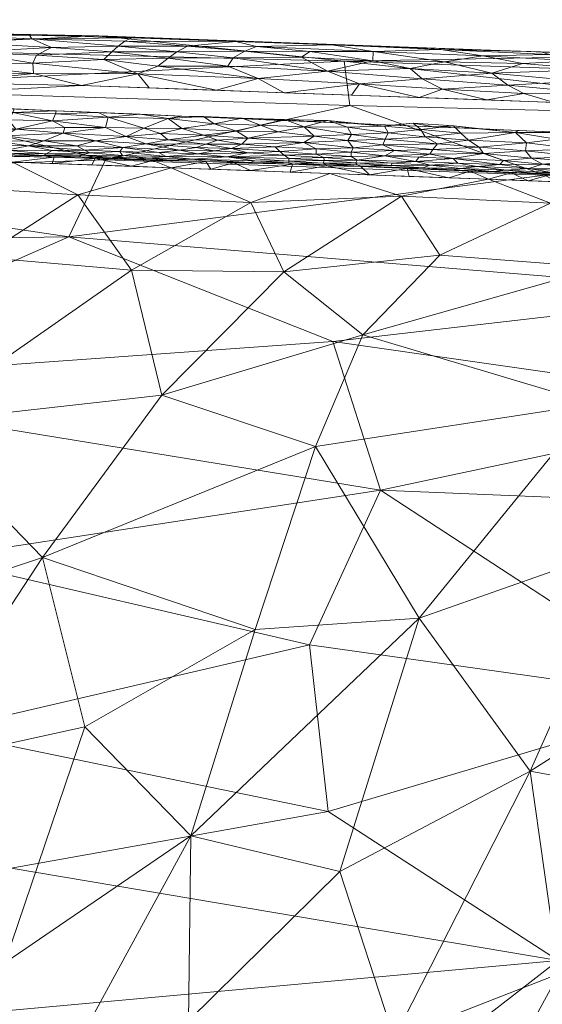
# Model space of a CAD drawing. Header units: millimetres. Extents: x -275 to 275, y 0 to 461.
# Tile 64 of 85: x 78 to 104, y 412 to 461. Entities that reach past the tile are written whole.
import ezdxf

# ---------------------------------------------------------------- set-up
doc = ezdxf.new("R2010")
doc.units = ezdxf.units.MM
doc.layers.add('A-GENM', color=13, linetype='Continuous')

# ---------------------------------------------------------------- blocks, each defined once
blk = doc.blocks.new('MODEL_CCAS1511-1000410R0 - MODEL_CCAS1511-1000410R0-465174-Preview')
at = {"layer": 'A-GENM', "lineweight": 9}
mesh = blk.add_polyface(dxfattribs=at)
corners = [(-272.167, 0), (-272.319, -150.975), (-272.479, -301.95), (-272.223, -329.002), (-270.726, -356.013), (-266.536, -382.739), (-256.83, -407.989), (-238.784, -428.131), (-214.858, -440.747), (-188.814, -448.06), (-162.114, -452.412), (-135.192, -455.069), (-108.188, -456.694), (-81.152, -457.659), (-54.105, -458.187), (-27.053, -458.42), (0, -458.452), (27.053, -458.42), (54.105, -458.187), (81.152, -457.659), (108.188, -456.694), (135.192, -455.069), (162.114, -452.412), (188.814, -448.059), (214.858, -440.746), (238.784, -428.131), (256.83, -407.989), (266.536, -382.739), (270.726, -356.013), (272.223, -329.002), (272.479, -301.95), (272.319, -150.975), (272.167, 0), (-271.479, -141.65), (-253.734, -118.36), (-222.049, -117.596), (-190.328, -117.596), (-158.607, -117.596), (-126.885, -117.596), (-95.164, -117.596), (-63.443, -117.596), (-31.721, -117.596), (0, -117.596), (15.006, -117.596), (30.013, -117.596), (45.019, -117.596), (60.026, -117.596), (75.032, -117.596), (90.039, -117.596), (105.045, -117.596), (120.051, -117.596), (135.058, -117.596), (150.064, -117.596), (165.071, -117.596), (180.077, -117.596), (195.083, -117.596), (210.09, -117.596), (225.096, -117.596), (240.103, -117.596), (255.062, -118.77), (267.363, -127.255), (271.479, -141.65), (271.5, -276.207), (270.746, -343.476), (267.133, -376.894), (262.881, -393.154), (255.834, -408.391), (245.398, -421.522), (232.048, -431.692), (216.932, -439.027), (200.945, -444.221), (167.942, -450.629), (134.487, -454.07), (67.276, -456.933), (0, -457.5), (-67.276, -456.933), (-134.485, -454.07), (-167.944, -450.629), (-200.946, -444.221), (-216.933, -439.027), (-232.048, -431.692), (-245.398, -421.522), (-255.835, -408.389), (-262.881, -393.152), (-267.133, -376.893), (-270.746, -343.476), (-271.5, -276.208), (0, -47.739), (12.205, -52.795), (17.261, -65), (12.205, -77.205), (0, -82.261), (-12.205, -77.205), (-17.261, -65), (-12.205, -52.795), (263.622, -390.318), (260.818, -397.614), (250.836, -414.68), (243.217, -423.183), (232.089, -431.661), (231.82, -431.802), (-231.823, -431.801), (-232.088, -431.662), (-243.217, -423.183), (-250.833, -414.683), (-260.819, -397.613), (-263.623, -390.318)]
mesh.append_faces([[corners[k] for k in face] for face in [(83, 105, 106), (98, 99, 25), (67, 97, 98), (80, 101, 102), (102, 103, 7), (68, 99, 100), (81, 103, 104), (65, 95, 96)]])
mesh.append_faces([[corners[k] for k in face] for face in [(8, 79, 101), (66, 26, 96), (69, 24, 100)]], dxfattribs={"vtx0": -1})
mesh.append_faces([[corners[k] for k in face] for face in [(0, 87, 32), (2, 86, 1), (4, 85, 3), (9, 78, 8), (14, 75, 13), (70, 24, 69)]], dxfattribs={"vtx0": -1, "vtx1": -1})
mesh.append_faces([[corners[k] for k in face] for face in [(94, 0, 38, 39)]], dxfattribs={"vtx0": -1, "vtx1": -1, "vtx3": -1})
mesh.append_faces([[corners[k] for k in face] for face in [(0, 35, 36), (33, 0, 1, 86), (92, 41, 42), (89, 48, 49, 88), (32, 58, 59), (62, 30, 31), (30, 62, 63), (90, 44, 45), (10, 76, 77), (75, 14, 15, 74), (28, 63, 64, 27), (23, 70, 71, 22), (70, 23, 24), (72, 21, 22, 71)]], dxfattribs={"vtx0": -1, "vtx2": -1})
mesh.append_faces([[corners[k] for k in face] for face in [(0, 36, 37, 38), (32, 52, 53, 54), (89, 46, 47, 48), (76, 10, 11, 12), (74, 15, 16, 17), (63, 28, 29, 30), (73, 18, 19, 20)]], dxfattribs={"vtx0": -1, "vtx3": -1})
mesh.append_faces([[corners[k] for k in face] for face in [(97, 26, 66)]], dxfattribs={"vtx1": -1})
mesh.append_faces([[corners[k] for k in face] for face in [(94, 87, 0), (87, 88, 32), (33, 34, 0), (34, 35, 0), (50, 51, 88, 49), (57, 58, 32, 56), (55, 56, 32, 54), (60, 61, 32), (59, 60, 32), (78, 79, 8)]], dxfattribs={"vtx1": -1, "vtx2": -1})
mesh.append_faces([[corners[k] for k in face] for face in [(51, 52, 32, 88)]], dxfattribs={"vtx1": -1, "vtx2": -1, "vtx3": -1})
mesh.append_faces([[corners[k] for k in face] for face in [(93, 94, 39, 40), (92, 93, 40, 41), (91, 92, 42, 43), (90, 91, 43, 44), (85, 86, 2, 3), (45, 46, 89, 90), (31, 32, 61, 62), (84, 85, 4, 5), (77, 78, 9, 10), (75, 76, 12, 13), (73, 74, 17, 18), (72, 73, 20, 21)]], dxfattribs={"vtx1": -1, "vtx3": -1})
mesh.append_faces([[corners[k] for k in face] for face in [(64, 95, 27), (5, 106, 84), (82, 105, 6), (6, 104, 82)]], dxfattribs={"vtx2": -1})
mesh = blk.add_polyface(dxfattribs=at)
corners = [(-96.803, -410.009, -58.901), (-94.084, -418.337, -51.902), (-86.498, -410.871, -57.975), (-82.211, -399.49, -66.578), (-80.19, -382.978, -77.944), (-88.798, -396.608, -68.874), (-119.556, -426.99, -43.959), (-109.653, -422.244, -48.559), (-113.786, -418.364, -52.059), (-99.936, -391.957, -72.485), (-104.589, -403.561, -64.101), (-95.429, -395.568, -69.811), (-108.709, -392.719, -72.126), (-101.848, -374.102, -84.306), (-116.431, -388.387, -75.206), (-86.617, -420.131, -50.204), (-89.839, -430.439, -40.568), (-81.319, -425.579, -45.179), (-66.372, -429.799, -40.917), (-72.343, -423.608, -46.83), (-79.191, -434.053, -36.747), (-77.321, -413.773, -55.392), (-103.599, -423.357, -47.509), (-114.403, -430.214, -40.765), (-108.679, -434.75, -35.96), (-105.031, -413.219, -56.412), (-118.836, -376.348, -83.062), (-130.914, -396.24, -69.557), (-108.934, -373.619, -84.726), (-126.677, -405.121, -62.97), (-118.292, -409.962, -59.172), (-95.159, -379.703, -80.585), (-126.815, -424.745, -46.013), (-98.051, -431.008, -40.028), (-78.18, -404.61, -62.637), (-72.662, -389.823, -73.087), (-71.758, -376.305, -81.903), (-63.24, -380.156, -79.125), (-59.395, -394.832, -69.16), (-70.807, -400.567, -65.424), (-68.554, -410.827, -57.536), (-87.261, -383.433, -77.899), (-63.06, -416.957, -52.405), (-123.86, -434.736, -35.615)]
mesh.append_faces([[corners[k] for k in face] for face in [(0, 1, 2), (3, 4, 5), (6, 7, 8), (9, 10, 11), (12, 13, 14), (15, 16, 17), (18, 19, 20), (17, 19, 21), (15, 2, 1), (0, 22, 1), (22, 23, 24), (25, 10, 8), (14, 26, 27), (14, 28, 26), (14, 29, 12), (10, 12, 30), (31, 13, 12), (8, 10, 30), (0, 5, 11), (9, 12, 10), (12, 29, 30), (8, 30, 32), (7, 25, 8), (7, 6, 23), (15, 1, 33), (22, 0, 25), (33, 1, 22), (2, 15, 34), (3, 34, 35), (36, 35, 37), (38, 37, 39), (40, 38, 39), (5, 4, 41), (35, 4, 3), (11, 5, 41), (2, 5, 0), (9, 41, 31), (11, 10, 25), (41, 9, 11), (12, 9, 31), (19, 18, 42), (42, 40, 19), (40, 21, 19), (21, 40, 39), (34, 21, 39), (21, 15, 17), (15, 33, 16), (19, 17, 20), (8, 32, 6), (32, 43, 6), (34, 15, 21), (2, 3, 5), (35, 34, 39), (2, 34, 3), (37, 35, 39), (35, 36, 4), (11, 25, 0), (23, 22, 7), (22, 25, 7)]], dxfattribs={"vtx0": -1, "vtx1": -1, "vtx2": -1})
mesh = blk.add_polyface(dxfattribs=at)
corners = [(-128.163, -426.517, -104.996), (-128.675, -436.072, -87.888), (-140.018, -429.887, -96.716), (-109.351, -459.144, -2.49), (-121.634, -457.944, -16.193), (-94.287, -458.869, -20.869), (-94.587, -456.652, -35.836), (-119.493, -456.049, -32.087), (-104.335, -453.181, -48.948), (-82.021, -460.137, -2.486), (-136.651, -457.466, -2.515), (-68.857, -459.511, -21.069), (-77.632, -418.512, -122.712), (-73.996, -425.362, -112.59), (-93.501, -421.347, -117.524), (-80.508, -450.093, -61.958), (-114.699, -447.266, -65.358), (-147.802, -455.19, -21.41), (-112.204, -426.905, -106.911), (-92.567, -429.686, -104.41), (-96.108, -437.42, -90.131), (-132.714, -446.099, -64.29), (-116.094, -441.653, -78.715), (-98.67, -396.178, -150), (-113.472, -405.337, -137.479), (-112.707, -395.14, -150), (-94.736, -405.911, -138.623), (-84.634, -397.216, -150), (-93.722, -444.848, -74.464), (-82.359, -453.947, -49.27), (-124.04, -417.577, -119.433), (-104.999, -413.882, -127.154), (-126.148, -451.649, -49.209), (-144.549, -451.735, -41.921), (-126.406, -393.194, -150), (-136.008, -441.219, -75.363), (-63.703, -442.71, -81.213), (-143.899, -448.365, -54.096), (-140.388, -422.185, -109.298), (-139.238, -414.717, -120.593), (-133.267, -407.459, -131.667), (-66.973, -457.521, -34.97), (-73.836, -434.011, -98.069), (-74.383, -411.109, -133.121), (-140.105, -391.249, -150)]
mesh.append_faces([[corners[k] for k in face] for face in [(10, 4, 3), (23, 24, 25), (25, 24, 34)]], dxfattribs={"vtx0": -1, "vtx1": -1})
mesh.append_faces([[corners[k] for k in face] for face in [(0, 1, 2), (3, 4, 5), (6, 7, 8), (9, 5, 11), (12, 13, 14), (15, 8, 16), (17, 7, 4), (18, 19, 20), (21, 22, 16), (22, 28, 16), (23, 26, 24), (6, 8, 29), (1, 18, 20), (5, 4, 7), (30, 31, 18), (32, 7, 33), (30, 18, 0), (13, 19, 14), (22, 35, 1), (35, 22, 21), (1, 20, 22), (16, 28, 15), (22, 20, 28), (36, 28, 20), (32, 16, 8), (21, 16, 32), (21, 32, 37), (7, 32, 8), (0, 38, 30), (1, 0, 18), (39, 30, 38), (24, 30, 40), (15, 29, 8), (6, 41, 5), (41, 6, 29), (7, 6, 5), (20, 19, 42), (14, 18, 31), (18, 14, 19), (12, 31, 43), (30, 39, 40), (31, 12, 14), (31, 24, 26), (27, 43, 26), (43, 31, 26), (30, 24, 31), (24, 40, 34)]], dxfattribs={"vtx0": -1, "vtx1": -1, "vtx2": -1})
mesh.append_faces([[corners[k] for k in face] for face in [(5, 9, 3), (26, 23, 27), (40, 44, 34)]], dxfattribs={"vtx0": -1, "vtx2": -1})
mesh = blk.add_polyface(dxfattribs=at)
corners = [(0, -438.222, -89.41), (-38.429, -434.774, -97.266), (0, -429.661, -105.354), (-41.249, -459.806, -20.717), (-68.857, -459.511, -21.069), (-66.973, -457.521, -34.97), (0, -451.826, -55.906), (-33.284, -454.829, -47.428), (-40.75, -449.55, -64.58), (-54.681, -460.68, -2.499), (-27.34, -460.919, -2.526), (-28.626, -457.885, -33.61), (0, -459.599, -20.606), (0, -460.952, -2.565), (-80.508, -450.093, -61.958), (-63.703, -442.71, -81.213), (0, -445.669, -72.919), (-30.889, -442.721, -81.184), (-52.829, -428.716, -107.789), (-42.333, -415.649, -127.754), (-29.063, -425.591, -112.863), (-74.383, -411.109, -133.121), (-84.634, -397.216, -150), (-56.93, -398.255, -150), (0, -420.151, -120.75), (-44.768, -406.392, -140.173), (-29.223, -398.719, -150), (0, -398.847, -150), (0, -409.838, -135.62), (-24.382, -409.931, -135.677), (-21.703, -417.802, -124.652), (-82.021, -460.137, -2.486), (0, -456.521, -38.434), (-77.632, -418.512, -122.712), (-73.996, -425.362, -112.59), (-59.671, -453.186, -53.372), (-82.359, -453.947, -49.27), (-73.836, -434.011, -98.069), (-92.567, -429.686, -104.41), (-93.722, -444.848, -74.464), (-96.108, -437.42, -90.131), (-94.287, -458.869, -20.869)]
mesh.append_faces([[corners[k] for k in face] for face in [(10, 12, 13)]], dxfattribs={"vtx0": -1})
mesh.append_faces([[corners[k] for k in face] for face in [(0, 1, 2), (9, 3, 10), (16, 17, 0), (6, 8, 16), (2, 20, 24), (12, 11, 32)]], dxfattribs={"vtx0": -1, "vtx1": -1})
mesh.append_faces([[corners[k] for k in face] for face in [(3, 4, 5), (6, 7, 8), (3, 11, 12), (3, 12, 10), (8, 14, 15), (18, 19, 20), (2, 1, 20), (17, 1, 0), (23, 25, 21), (30, 19, 29), (5, 7, 11), (1, 17, 15), (29, 19, 25), (33, 19, 34), (18, 20, 1), (30, 20, 19), (16, 8, 17), (15, 17, 8), (11, 7, 32), (8, 35, 14), (35, 8, 7), (14, 35, 36), (18, 37, 34), (37, 38, 34), (15, 14, 39), (7, 5, 35), (35, 5, 36), (37, 1, 15), (19, 18, 34), (1, 37, 18), (15, 40, 37), (21, 25, 19), (26, 29, 25), (28, 30, 29), (20, 30, 24), (19, 33, 21), (4, 3, 9), (41, 5, 4), (5, 11, 3)]], dxfattribs={"vtx0": -1, "vtx1": -1, "vtx2": -1})
mesh.append_faces([[corners[k] for k in face] for face in [(21, 22, 23), (4, 9, 31), (7, 6, 32), (30, 28, 24)]], dxfattribs={"vtx0": -1, "vtx2": -1})
mesh.append_faces([[corners[k] for k in face] for face in [(23, 26, 25), (27, 28, 29), (26, 27, 29)]], dxfattribs={"vtx1": -1, "vtx2": -1})
mesh = blk.add_polyface(dxfattribs=at)
corners = [(-61.732, -437.675, -32.656), (-66.372, -429.799, -40.917), (-72.68, -440.764, -29.097), (-104.629, -451.766, -9.323), (-107.105, -448.552, -16.751), (-115.517, -449.56, -13.95), (-123.86, -434.736, -35.615), (-118.261, -438.062, -31.856), (-114.403, -430.214, -40.765), (-89.839, -430.439, -40.568), (-79.191, -434.053, -36.747), (-81.319, -425.579, -45.179), (-119.556, -426.99, -43.959), (-93.581, -453.256, -2.498), (-85.641, -453.544, -2.497), (-89.616, -451.808, -10.608), (-65.407, -452.891, -8.94), (-73.228, -452.676, -9.189), (-69.761, -454.12, -2.497), (-77.701, -453.832, -2.497), (-80.966, -452.193, -10.124), (-95.223, -445.179, -22.938), (-106.795, -441.732, -27.499), (-108.679, -434.75, -35.96), (-68.536, -449.688, -16.096), (-62.56, -445.176, -23.342), (-101.521, -452.967, -2.498), (-109.461, -452.679, -2.498), (-92.858, -439.593, -30.472), (-85.164, -442.168, -27.288), (-99.082, -449.173, -16.015), (-97.165, -452.123, -9.038), (-91.281, -448.339, -17.927), (-127.77, -449.592, -12.312), (-125.341, -452.103, -2.499), (-98.051, -431.008, -40.028), (-117.401, -452.391, -2.498), (-115.057, -442.957, -25.505), (-123.399, -444.046, -23.42), (-103.599, -423.357, -47.509), (-83.65, -448.415, -18.034), (-76.109, -449.067, -17.069), (-61.821, -454.408, -2.497), (-61.323, -449.844, -15.934)]
mesh.append_faces([[corners[k] for k in face] for face in [(19, 20, 14), (26, 3, 27), (27, 5, 36), (13, 31, 26)]], dxfattribs={"vtx0": -1, "vtx1": -1})
mesh.append_faces([[corners[k] for k in face] for face in [(0, 1, 2), (3, 4, 5), (6, 7, 8), (9, 10, 11), (8, 12, 6), (16, 17, 18), (14, 20, 15), (4, 21, 22), (8, 7, 23), (24, 25, 2), (28, 29, 10), (30, 31, 32), (33, 34, 5), (31, 30, 3), (28, 35, 22), (4, 3, 30), (4, 37, 5), (5, 38, 33), (38, 37, 7), (7, 37, 23), (22, 35, 23), (35, 39, 23), (5, 37, 38), (23, 37, 22), (2, 1, 10), (29, 2, 10), (2, 40, 41), (35, 28, 9), (10, 9, 28), (2, 25, 0), (24, 17, 16), (20, 41, 40), (17, 20, 19), (20, 40, 15), (32, 15, 40), (26, 31, 3), (41, 17, 24), (16, 43, 24), (17, 41, 20), (2, 41, 24), (29, 32, 40), (21, 30, 32), (29, 21, 32), (22, 21, 28), (15, 31, 13), (27, 3, 5), (21, 4, 30), (37, 4, 22), (31, 15, 32), (29, 28, 21), (2, 29, 40)]], dxfattribs={"vtx0": -1, "vtx1": -1, "vtx2": -1})
mesh.append_faces([[corners[k] for k in face] for face in [(17, 19, 18), (5, 34, 36)]], dxfattribs={"vtx0": -1, "vtx2": -1})
mesh.append_faces([[corners[k] for k in face] for face in [(13, 14, 15), (18, 42, 16)]], dxfattribs={"vtx1": -1, "vtx2": -1})
mesh = blk.add_polyface(dxfattribs=at)
corners = [(-103.53, -453.514, -1.132), (-102.413, -453.42, -1.49), (-104.671, -453.305, -1.556), (-102.088, -453.711, -0.896), (-100.945, -453.602, -1.171), (-105.807, -453.189, -1.864), (-106.716, -453.214, -1.56), (-100.52, -454.927, -0.102), (-101.059, -454.57, -0.219), (-103.414, -454.797, -0.105), (-107.114, -453.608, -0.741), (-105.846, -453.851, -0.547), (-104.224, -453.723, -0.757), (-105.784, -453.344, -1.294), (-105.888, -453.494, -0.981), (-103.76, -453.278, -1.859), (-104.632, -453.203, -2.167), (-102.645, -453.286, -2.167), (-107.574, -453.255, -1.317), (-103.662, -454.03, -0.477), (-106.212, -454.098, -0.351), (-101.72, -453.363, -1.854), (-105.923, -454.492, -0.167), (-103.37, -454.391, -0.258), (-107.341, -454.254, -0.239), (-106.991, -454.865, -0.053), (-105.555, -455.284, -0.008), (-104.908, -454.972, -0.051), (-102.867, -455.31, -0.016), (-101.26, -454.258, -0.385), (-102.267, -453.901, -0.649), (-105.081, -455.323), (-102.981, -455.412), (-107.181, -455.234), (-101.521, -452.967, -2.498), (-103.506, -452.895, -2.498), (-106.589, -453.116, -2.175), (-105.491, -452.823, -2.498), (-107.476, -452.751, -2.498), (-100.88, -455.502)]
mesh.append_faces([[corners[k] for k in face] for face in [(0, 1, 2), (3, 4, 0), (5, 6, 2), (7, 8, 9), (10, 11, 12), (0, 13, 14), (5, 15, 16), (16, 15, 17), (6, 18, 13), (19, 11, 20), (15, 21, 17), (20, 22, 23), (9, 23, 22), (20, 23, 19), (14, 13, 18), (24, 22, 20), (25, 26, 27), (27, 22, 25), (28, 7, 9), (29, 19, 23), (12, 30, 3), (8, 29, 23), (10, 12, 14), (12, 3, 0), (12, 0, 14), (1, 0, 4), (15, 5, 2), (30, 12, 19), (29, 30, 19), (9, 8, 23), (27, 28, 9), (17, 35, 16), (15, 1, 21), (16, 36, 5), (6, 13, 2), (0, 2, 13), (1, 15, 2), (37, 36, 16), (28, 27, 26), (22, 27, 9), (12, 11, 19), (31, 28, 26)]], dxfattribs={"vtx0": -1, "vtx1": -1, "vtx2": -1})
mesh.append_faces([[corners[k] for k in face] for face in [(28, 31, 32), (17, 34, 35), (16, 35, 37), (36, 37, 38)]], dxfattribs={"vtx0": -1, "vtx2": -1})
mesh.append_faces([[corners[k] for k in face] for face in [(33, 31, 26), (32, 39, 28)]], dxfattribs={"vtx1": -1, "vtx2": -1})
mesh = blk.add_polyface(dxfattribs=at)
corners = [(-99.679, -453.445, -1.849), (-98.234, -453.549, -1.622), (-97.442, -453.508, -1.999), (-101.059, -454.57, -0.219), (-98.972, -454.747, -0.181), (-98.739, -454.463, -0.321), (-101.72, -453.363, -1.854), (-100.11, -453.515, -1.484), (-99.536, -453.039, -2.498), (-97.551, -453.111, -2.498), (-100.606, -453.369, -2.162), (-98.038, -454.074, -0.645), (-97.887, -453.862, -0.92), (-99.749, -454, -0.652), (-99.771, -455.645, -0.001), (-100.88, -455.502), (-98.78, -455.591), (-98.607, -453.668, -1.229), (-96.658, -453.664, -1.431), (-102.267, -453.901, -0.649), (-101.26, -454.258, -0.385), (-102.867, -455.31, -0.016), (-100.52, -454.927, -0.102), (-98.348, -455.084, -0.084), (-96.809, -454.414, -0.398), (-98.577, -454.222, -0.49), (-100.136, -455.271, -0.035), (-102.088, -453.711, -0.896), (-99.989, -453.77, -0.935), (-100.945, -453.602, -1.171), (-102.413, -453.42, -1.49), (-96.496, -455.292, -0.055), (-98.135, -455.454, -0.021), (-96.352, -454.978, -0.135), (-96.227, -454.689, -0.252), (-97.74, -455.782, 0.001), (-96.68, -455.681), (-102.645, -453.286, -2.167), (-101.521, -452.967, -2.498), (-96.684, -453.782, -1.141), (-96.324, -454.138, -0.645)]
mesh.append_faces([[corners[k] for k in face] for face in [(8, 2, 9), (36, 35, 16)]], dxfattribs={"vtx0": -1, "vtx1": -1})
mesh.append_faces([[corners[k] for k in face] for face in [(0, 1, 2), (3, 4, 5), (0, 6, 7), (2, 10, 0), (11, 12, 13), (10, 6, 0), (1, 17, 18), (13, 19, 20), (20, 3, 5), (15, 14, 21), (4, 22, 23), (24, 25, 5), (21, 14, 26), (27, 28, 29), (20, 5, 25), (30, 29, 7), (28, 13, 12), (13, 27, 19), (3, 22, 4), (22, 26, 23), (31, 23, 32), (33, 4, 23), (4, 34, 5), (25, 11, 13), (20, 25, 13), (16, 35, 14), (26, 14, 32), (23, 26, 32), (21, 26, 22), (14, 35, 32), (13, 28, 27), (17, 28, 12), (17, 7, 29), (1, 0, 7), (28, 17, 29), (17, 1, 7), (8, 10, 2), (37, 10, 38), (10, 37, 6), (7, 6, 30), (12, 39, 17), (25, 40, 11), (12, 11, 40)]], dxfattribs={"vtx0": -1, "vtx1": -1, "vtx2": -1})
mesh.append_faces([[corners[k] for k in face] for face in [(14, 15, 16), (10, 8, 38)]], dxfattribs={"vtx0": -1, "vtx2": -1})
mesh = blk.add_polyface(dxfattribs=at)
corners = [(-94.658, -455.203, -0.089), (-94.477, -454.903, -0.186), (-96.352, -454.978, -0.135), (-94.739, -454.548, -0.36), (-92.272, -454.801, -0.267), (-96.658, -453.664, -1.431), (-94.886, -453.788, -1.273), (-94.948, -453.692, -1.544), (-98.135, -455.454, -0.021), (-97.74, -455.782, 0.001), (-96.317, -455.618, -0.012), (-96.496, -455.292, -0.055), (-97.442, -453.508, -1.999), (-95.566, -453.183, -2.498), (-97.551, -453.111, -2.498), (-93.581, -453.256, -2.498), (-93.416, -453.639, -2.125), (-91.596, -453.328, -2.498), (-98.234, -453.549, -1.622), (-95.122, -453.603, -1.929), (-96.227, -454.689, -0.252), (-96.684, -453.782, -1.141), (-94.954, -453.917, -1.006), (-97.887, -453.862, -0.92), (-96.324, -454.138, -0.645), (-93.241, -453.781, -1.449), (-93.291, -453.906, -1.137), (-94.652, -454.114, -0.741), (-92.898, -454.231, -0.678), (-93.27, -454.05, -0.891), (-96.809, -454.414, -0.398), (-98.739, -454.463, -0.321), (-94.463, -455.583, -0.022), (-93.481, -455.913, 0), (-96.68, -455.681), (-94.58, -455.77), (-94.644, -454.317, -0.534), (-98.348, -455.084, -0.084), (-98.607, -453.668, -1.229), (-98.972, -454.747, -0.181), (-92.3, -455.587, -0.032), (-92.789, -455.13, -0.128), (-98.577, -454.222, -0.49), (-92.9, -454.493, -0.442), (-93.415, -453.686, -1.794)]
mesh.append_faces([[corners[k] for k in face] for face in [(0, 1, 2), (3, 1, 4), (5, 6, 7), (8, 9, 10), (0, 2, 11), (18, 19, 12), (20, 2, 1), (5, 21, 6), (22, 23, 24), (25, 6, 26), (27, 28, 29), (30, 31, 20), (32, 11, 10), (33, 32, 10), (27, 24, 36), (37, 11, 2), (38, 21, 5), (20, 39, 2), (10, 11, 8), (32, 40, 0), (32, 0, 11), (1, 0, 41), (20, 1, 3), (30, 20, 3), (36, 30, 3), (24, 42, 30), (35, 33, 10), (10, 9, 34), (21, 23, 22), (19, 18, 5), (12, 19, 13), (6, 21, 22), (26, 6, 22), (6, 25, 7), (29, 26, 22), (27, 22, 24), (22, 27, 29), (24, 30, 36), (43, 36, 3), (28, 27, 36), (44, 7, 25), (19, 5, 7), (44, 16, 19), (7, 44, 19), (16, 13, 19)]], dxfattribs={"vtx0": -1, "vtx1": -1, "vtx2": -1})
mesh.append_faces([[corners[k] for k in face] for face in [(12, 13, 14)]], dxfattribs={"vtx0": -1, "vtx2": -1})
mesh.append_faces([[corners[k] for k in face] for face in [(15, 13, 16, 17), (34, 35, 10)]], dxfattribs={"vtx1": -1, "vtx2": -1})
mesh = blk.add_polyface(dxfattribs=at)
corners = [(-88.415, -454.094, -1.085), (-89.823, -453.889, -1.468), (-91.532, -453.88, -1.333), (-88.78, -453.788, -2.156), (-91.709, -453.718, -1.95), (-89.593, -453.807, -1.827), (-91.532, -453.789, -1.621), (-91.533, -454.013, -1.047), (-93.291, -453.906, -1.137), (-93.27, -454.05, -0.891), (-93.415, -453.686, -1.794), (-90.113, -455.668, -0.031), (-88.91, -455.376, -0.096), (-90.992, -455.34, -0.087), (-91.295, -454.174, -0.812), (-89.611, -453.4, -2.497), (-91.596, -453.328, -2.498), (-93.416, -453.639, -2.125), (-89.472, -454.298, -0.733), (-91.073, -454.365, -0.604), (-94.644, -454.317, -0.534), (-92.9, -454.493, -0.442), (-92.898, -454.231, -0.678), (-91.304, -455.953, -0.001), (-89.194, -456.021, -0.002), (-90.379, -455.949), (-94.463, -455.583, -0.022), (-93.481, -455.913, 0), (-92.3, -455.587, -0.032), (-89.18, -454.726, -0.368), (-92.272, -454.801, -0.267), (-89.479, -455.03, -0.205), (-94.477, -454.903, -0.186), (-92.789, -455.13, -0.128), (-90.848, -454.587, -0.425), (-94.58, -455.77), (-92.479, -455.86), (-94.658, -455.203, -0.089), (-94.739, -454.548, -0.36), (-88.651, -454.511, -0.542), (-93.241, -453.781, -1.449)]
mesh.append_faces([[corners[k] for k in face] for face in [(0, 1, 2), (3, 4, 5), (4, 6, 5), (7, 8, 9), (6, 4, 10), (11, 12, 13), (7, 14, 0), (17, 10, 4), (1, 6, 2), (7, 9, 14), (18, 14, 19), (20, 21, 22), (23, 24, 11), (24, 23, 25), (26, 27, 28), (29, 30, 31), (30, 32, 33), (31, 30, 33), (30, 34, 21), (28, 23, 11), (27, 23, 28), (27, 36, 23), (13, 28, 11), (37, 28, 33), (13, 31, 33), (31, 13, 12), (28, 13, 33), (8, 7, 2), (9, 22, 14), (30, 21, 38), (21, 34, 19), (29, 34, 30), (39, 18, 19), (15, 4, 3), (16, 17, 4), (6, 10, 40), (2, 6, 40), (5, 6, 1), (8, 2, 40), (0, 2, 7), (19, 14, 22), (0, 14, 18), (21, 19, 22), (39, 19, 34)]], dxfattribs={"vtx0": -1, "vtx1": -1, "vtx2": -1})
mesh.append_faces([[corners[k] for k in face] for face in [(4, 15, 16), (27, 35, 36), (23, 36, 25)]], dxfattribs={"vtx0": -1, "vtx2": -1})
mesh = blk.add_polyface(dxfattribs=at)
corners = [(-89.472, -454.298, -0.733), (-88.651, -454.511, -0.542), (-87.787, -454.386, -0.694), (-86.891, -454.558, -0.55), (-84.369, -454.736, -0.466), (-86.047, -454.429, -0.705), (-90.848, -454.587, -0.425), (-89.18, -454.726, -0.368), (-88.91, -455.376, -0.096), (-90.113, -455.668, -0.031), (-87.79, -455.735, -0.032), (-85.572, -453.92, -1.884), (-86.718, -453.968, -1.526), (-84.539, -454.032, -1.529), (-85.375, -454.116, -1.232), (-86.965, -454.244, -0.909), (-85.021, -454.313, -0.894), (-85.641, -453.544, -2.497), (-87.367, -453.863, -1.907), (-84.714, -453.909, -2.168), (-88.415, -454.094, -1.085), (-87.964, -454.931, -0.273), (-89.479, -455.03, -0.205), (-87.278, -455.181, -0.173), (-85.111, -455.253, -0.171), (-85.475, -454.943, -0.308), (-89.194, -456.021, -0.002), (-87.253, -456.115, 0), (-86.178, -456.128), (-85.491, -456.005, -0.01), (-88.78, -453.788, -2.156), (-87.626, -453.472, -2.497), (-89.611, -453.4, -2.497), (-89.593, -453.807, -1.827), (-89.823, -453.889, -1.468), (-90.379, -455.949), (-88.279, -456.039), (-86.176, -455.507, -0.085), (-87.374, -454.732, -0.402), (-84.268, -455.527, -0.094)]
mesh.append_faces([[corners[k] for k in face] for face in [(28, 27, 36)]], dxfattribs={"vtx0": -1, "vtx1": -1})
mesh.append_faces([[corners[k] for k in face] for face in [(0, 1, 2), (3, 4, 5), (1, 6, 7), (8, 9, 10), (11, 12, 13), (14, 15, 16), (14, 13, 12), (17, 18, 19), (15, 20, 0), (21, 7, 22), (23, 22, 8), (23, 24, 25), (0, 2, 15), (12, 20, 14), (26, 10, 9), (27, 28, 29), (19, 18, 11), (11, 18, 12), (33, 12, 18), (20, 12, 34), (27, 26, 36), (10, 29, 37), (26, 27, 10), (37, 23, 8), (37, 8, 10), (24, 23, 37), (21, 22, 23), (4, 38, 25), (25, 38, 21), (10, 27, 29), (29, 39, 37), (25, 21, 23), (7, 21, 38), (1, 7, 38), (3, 1, 38), (4, 3, 38), (2, 3, 5), (3, 2, 1), (2, 5, 15), (16, 15, 5), (14, 20, 15), (12, 33, 34), (30, 33, 18), (31, 30, 18)]], dxfattribs={"vtx0": -1, "vtx1": -1, "vtx2": -1})
mesh.append_faces([[corners[k] for k in face] for face in [(30, 31, 32), (26, 35, 36), (18, 17, 31)]], dxfattribs={"vtx0": -1, "vtx2": -1})
mesh = blk.add_polyface(dxfattribs=at)
corners = [(-83.776, -453.976, -1.861), (-85.572, -453.92, -1.884), (-84.539, -454.032, -1.529), (-83.216, -454.555, -0.659), (-81.857, -454.886, -0.408), (-80.914, -454.645, -0.632), (-80.315, -455.565, -0.114), (-80.225, -455.274, -0.218), (-82.354, -455.56, -0.1), (-79.674, -454.401, -0.988), (-81.567, -454.284, -1.107), (-81.295, -454.423, -0.887), (-84.714, -453.909, -2.168), (-83.656, -453.616, -2.497), (-81.838, -454.006, -2.017), (-81.671, -453.688, -2.497), (-86.047, -454.429, -0.705), (-84.369, -454.736, -0.466), (-81.052, -454.086, -1.691), (-82.686, -454.08, -1.545), (-81.133, -454.171, -1.395), (-83.2, -454.158, -1.281), (-85.111, -455.253, -0.171), (-83.392, -455.114, -0.251), (-85.475, -454.943, -0.308), (-85.491, -456.005, -0.01), (-84.078, -456.218), (-82.487, -456.068, -0.012), (-79.699, -455.886, -0.045), (-79.273, -454.898, -0.45), (-84.268, -455.527, -0.094), (-79.686, -453.76, -2.497), (-79.786, -454.072, -1.94), (-85.641, -453.544, -2.497), (-85.375, -454.116, -1.232), (-83.071, -454.355, -0.915), (-79.387, -454.249, -1.31), (-86.176, -455.507, -0.085), (-86.178, -456.128), (-85.021, -454.313, -0.894), (-79.855, -456.246, -0.005), (-81.978, -456.307)]
mesh.append_faces([[corners[k] for k in face] for face in [(13, 14, 15)]], dxfattribs={"vtx0": -1, "vtx1": -1})
mesh.append_faces([[corners[k] for k in face] for face in [(0, 1, 2), (3, 4, 5), (6, 7, 8), (9, 10, 11), (0, 12, 1), (3, 16, 17), (18, 14, 0), (19, 20, 18), (21, 10, 20), (22, 23, 24), (25, 26, 27), (27, 28, 8), (4, 17, 23), (3, 5, 11), (7, 4, 23), (29, 5, 4), (8, 7, 23), (30, 23, 22), (27, 8, 30), (30, 25, 27), (14, 18, 32), (19, 0, 2), (13, 12, 14), (14, 12, 0), (21, 2, 34), (2, 21, 19), (34, 35, 21), (10, 21, 35), (11, 10, 35), (3, 11, 35), (20, 19, 21), (0, 19, 18), (10, 36, 20), (30, 22, 37), (23, 17, 24), (23, 30, 8), (3, 35, 39), (3, 39, 16), (34, 39, 35), (4, 3, 17), (8, 28, 6), (40, 27, 41)]], dxfattribs={"vtx0": -1, "vtx1": -1, "vtx2": -1})
mesh.append_faces([[corners[k] for k in face] for face in [(14, 31, 15), (25, 38, 26), (27, 26, 41)]], dxfattribs={"vtx0": -1, "vtx2": -1})
mesh.append_faces([[corners[k] for k in face] for face in [(13, 33, 12)]], dxfattribs={"vtx1": -1, "vtx2": -1})
mesh = blk.add_polyface(dxfattribs=at)
corners = [(-81.052, -454.086, -1.691), (-81.133, -454.171, -1.395), (-79.261, -454.16, -1.587), (-77.382, -454.431, -1.038), (-75.777, -454.358, -1.266), (-77.54, -454.281, -1.35), (-79.273, -454.898, -0.45), (-80.225, -455.274, -0.218), (-77.334, -455.149, -0.319), (-76.766, -454.119, -2.17), (-77.701, -453.832, -2.497), (-79.786, -454.072, -1.94), (-79.699, -455.886, -0.045), (-77.717, -456.306, -0.004), (-77.5, -455.937, -0.047), (-75.677, -456.576), (-75.09, -456.284, -0.011), (-79.877, -456.397), (-77.777, -456.486), (-76.879, -454.875, -0.517), (-78.491, -454.649, -0.696), (-77.857, -454.131, -1.876), (-75.886, -454.182, -1.86), (-79.387, -454.249, -1.31), (-80.914, -454.645, -0.632), (-75.49, -455.378, -0.227), (-77.863, -455.479, -0.162), (-79.686, -453.76, -2.497), (-81.857, -454.886, -0.408), (-79.855, -456.246, -0.005), (-81.978, -456.307), (-74.974, -455.097, -0.387), (-76.051, -454.661, -0.753), (-81.295, -454.423, -0.887), (-79.674, -454.401, -0.988), (-80.315, -455.565, -0.114), (-75.567, -455.808, -0.083), (-75.716, -453.904, -2.497), (-77.101, -454.207, -1.614), (-75.391, -454.27, -1.537), (-75.278, -454.509, -0.994), (-81.838, -454.006, -2.017), (-81.567, -454.284, -1.107), (-82.487, -456.068, -0.012)]
mesh.append_faces([[corners[k] for k in face] for face in [(0, 1, 2), (3, 4, 5), (6, 7, 8), (9, 10, 11), (12, 13, 14), (13, 15, 16), (19, 20, 6), (11, 21, 9), (9, 21, 22), (2, 21, 11), (5, 2, 23), (24, 6, 20), (25, 8, 26), (12, 14, 26), (7, 6, 28), (19, 6, 8), (17, 13, 29), (29, 13, 12), (31, 19, 8), (19, 32, 20), (3, 20, 32), (33, 20, 34), (26, 8, 7), (26, 7, 35), (36, 25, 26), (38, 22, 21), (4, 39, 5), (11, 0, 2), (39, 38, 5), (23, 2, 1), (38, 2, 5), (5, 23, 3), (20, 3, 34), (32, 40, 3), (41, 11, 27), (23, 42, 34), (20, 33, 24), (3, 23, 34), (26, 35, 12), (16, 14, 13), (26, 14, 36), (12, 43, 29), (2, 38, 21)]], dxfattribs={"vtx0": -1, "vtx1": -1, "vtx2": -1})
mesh.append_faces([[corners[k] for k in face] for face in [(13, 17, 18), (11, 10, 27)]], dxfattribs={"vtx0": -1, "vtx2": -1})
mesh.append_faces([[corners[k] for k in face] for face in [(30, 17, 29), (37, 10, 9), (18, 15, 13)]], dxfattribs={"vtx1": -1, "vtx2": -1})
mesh = blk.add_polyface(dxfattribs=at)
corners = [(-101.237, -459.147, -1.225), (-99.309, -458.842, -0.733), (-103.221, -458.762, -0.815), (-98.195, -458.001, -0.162), (-102.492, -457.68, -0.11), (-101.687, -458.272, -0.362), (-108.779, -458.975, -1.531), (-104.567, -459.217, -1.67), (-105.852, -458.9, -1.141), (-106.586, -457.291, -0.055), (-103.285, -457.256, -0.024), (-104.809, -456.816), (-101.429, -456.937), (-99.212, -457.479, -0.033), (-107.667, -459.176, -2.024), (-104.13, -459.347, -2.106), (-99.059, -459.518, -2.488), (-99.119, -459.467, -1.754), (-106.848, -458.461, -0.67), (-110.474, -457.463, -0.158), (-106.079, -457.88, -0.25), (-97.603, -458.503, -0.407), (-95.069, -457.74, -0.053), (-98.05, -457.057), (-95.644, -459.642, -2.488), (-93.681, -459.694, -1.849), (-95.743, -459.358, -1.227), (-110.926, -458.619, -1.072), (-105.887, -459.27, -2.489), (-95.727, -458.897, -0.658), (-93.459, -458.371, -0.248), (-102.473, -459.394, -2.489), (-109.301, -459.146, -2.49), (-108.188, -456.695), (-110.06, -457.05, -0.04)]
mesh.append_faces([[corners[k] for k in face] for face in [(28, 14, 32), (11, 10, 12)]], dxfattribs={"vtx0": -1, "vtx1": -1})
mesh.append_faces([[corners[k] for k in face] for face in [(0, 1, 2), (3, 4, 5), (6, 7, 8), (9, 10, 11), (12, 10, 13), (6, 14, 7), (15, 16, 17), (0, 8, 7), (18, 2, 5), (19, 20, 9), (4, 9, 20), (10, 9, 4), (5, 4, 20), (4, 3, 13), (18, 5, 20), (21, 5, 1), (22, 13, 3), (22, 23, 13), (5, 21, 3), (7, 17, 0), (14, 15, 7), (17, 25, 26), (0, 26, 1), (17, 7, 15), (26, 0, 17), (8, 2, 18), (18, 27, 8), (14, 28, 15), (29, 21, 1), (30, 3, 21), (26, 29, 1), (0, 2, 8), (5, 2, 1), (9, 33, 34), (13, 10, 4), (17, 24, 25)]], dxfattribs={"vtx0": -1, "vtx1": -1, "vtx2": -1})
mesh.append_faces([[corners[k] for k in face] for face in [(16, 24, 17), (31, 16, 15), (28, 31, 15), (23, 12, 13), (11, 33, 9)]], dxfattribs={"vtx1": -1, "vtx2": -1})
mesh = blk.add_polyface(dxfattribs=at)
corners = [(-89.995, -458.002, -0.073), (-95.069, -457.74, -0.053), (-93.459, -458.371, -0.248), (-92.574, -459.366, -1.067), (-89.907, -459.618, -1.337), (-89.328, -459.372, -0.934), (-92.156, -459.081, -0.714), (-88.743, -459.048, -0.585), (-93.681, -459.694, -1.849), (-88.875, -459.866, -1.905), (-87.911, -457.419), (-83.969, -458.249, -0.09), (-84.532, -457.539), (-88.479, -458.633, -0.298), (-88.816, -459.89, -2.487), (-85.402, -460.014, -2.486), (-95.743, -459.358, -1.227), (-98.195, -458.001, -0.162), (-91.291, -457.298), (-95.727, -458.897, -0.658), (-97.603, -458.503, -0.407), (-84.972, -458.634, -0.246), (-94.67, -457.178), (-85.48, -459.02, -0.486), (-82.989, -459.634, -1.032), (-86.451, -459.635, -1.182), (-83.323, -459.878, -1.468), (-82.661, -459.341, -0.687), (-85.927, -459.352, -0.791), (-92.23, -459.766, -2.487), (-82.275, -458.958, -0.383), (-83.664, -460.042, -2.001), (-98.05, -457.057), (-95.644, -459.642, -2.488)]
mesh.append_faces([[corners[k] for k in face] for face in [(10, 11, 12), (32, 1, 22)]], dxfattribs={"vtx0": -1, "vtx1": -1})
mesh.append_faces([[corners[k] for k in face] for face in [(0, 1, 2), (3, 4, 5), (6, 5, 7), (2, 6, 7), (8, 9, 4), (2, 13, 0), (16, 8, 4), (2, 1, 17), (1, 0, 18), (11, 10, 0), (3, 5, 6), (19, 2, 20), (19, 16, 3), (13, 21, 0), (23, 13, 7), (24, 25, 26), (24, 27, 28), (8, 29, 9), (30, 21, 23), (2, 19, 6), (25, 9, 26), (15, 31, 9), (9, 31, 26), (25, 5, 4), (7, 5, 28), (23, 7, 28), (2, 7, 13), (19, 3, 6), (4, 3, 16), (27, 23, 28), (0, 21, 11), (13, 23, 21), (25, 24, 28), (9, 25, 4), (5, 25, 28)]], dxfattribs={"vtx0": -1, "vtx1": -1, "vtx2": -1})
mesh.append_faces([[corners[k] for k in face] for face in [(9, 14, 15), (0, 10, 18), (8, 33, 29)]], dxfattribs={"vtx0": -1, "vtx2": -1})
mesh.append_faces([[corners[k] for k in face] for face in [(18, 22, 1), (29, 14, 9)]], dxfattribs={"vtx1": -1, "vtx2": -1})
mesh = blk.add_polyface(dxfattribs=at)
corners = [(-71.53, -459.147, -0.34), (-74.613, -458.727, -0.17), (-75.324, -459.33, -0.52), (-83.323, -459.878, -1.468), (-83.664, -460.042, -2.001), (-78.663, -460, -1.464), (-71.028, -458.731, -0.142), (-73.211, -458.295, -0.04), (-71.973, -459.53, -0.622), (-74.649, -459.844, -1.033), (-79.648, -459.56, -0.83), (-82.661, -459.341, -0.687), (-82.989, -459.634, -1.032), (-78.744, -458.261, -0.059), (-74.39, -457.792), (-77.771, -457.726), (-81.152, -457.66), (-83.969, -458.249, -0.09), (-78.544, -460.183, -2.029), (-75.116, -460.273, -2.076), (-74.341, -460.184, -1.664), (-81.988, -460.138, -2.486), (-85.402, -460.014, -2.486), (-78.902, -459.184, -0.475), (-78.715, -458.77, -0.23), (-82.275, -458.958, -0.383), (-71.741, -460.341, -2.491), (-69.707, -460.355, -1.906), (-78.572, -460.206, -2.487), (-69.677, -460.117, -1.295), (-71.151, -459.857, -0.949), (-71.009, -457.858), (-84.532, -457.539), (-84.972, -458.634, -0.246), (-85.48, -459.02, -0.486), (-75.156, -460.274, -2.489)]
mesh.append_faces([[corners[k] for k in face] for face in [(21, 4, 22), (26, 19, 35)]], dxfattribs={"vtx0": -1, "vtx1": -1})
mesh.append_faces([[corners[k] for k in face] for face in [(0, 1, 2), (3, 4, 5), (6, 7, 1), (0, 2, 8), (9, 10, 5), (11, 12, 10), (9, 2, 10), (16, 17, 13), (18, 19, 20), (18, 5, 4), (23, 2, 24), (13, 24, 1), (24, 17, 25), (13, 1, 7), (4, 21, 18), (19, 26, 27), (18, 20, 5), (9, 5, 20), (12, 5, 10), (29, 9, 20), (2, 1, 24), (1, 0, 6), (27, 20, 19), (2, 9, 8), (8, 9, 30), (9, 29, 30), (17, 24, 13), (24, 25, 23), (11, 23, 25), (10, 2, 23), (25, 17, 33), (5, 12, 3), (23, 11, 10), (34, 11, 25), (14, 13, 7), (28, 19, 18)]], dxfattribs={"vtx0": -1, "vtx1": -1, "vtx2": -1})
mesh.append_faces([[corners[k] for k in face] for face in [(18, 21, 28), (17, 16, 32), (19, 28, 35)]], dxfattribs={"vtx0": -1, "vtx2": -1})
mesh.append_faces([[corners[k] for k in face] for face in [(13, 14, 15, 16)]], dxfattribs={"vtx0": -1, "vtx3": -1})
mesh.append_faces([[corners[k] for k in face] for face in [(31, 14, 7)]], dxfattribs={"vtx1": -1, "vtx2": -1})

msp = doc.modelspace()

# ---------------------------------------------------------------- block references
at = {"layer": 'A-GENM', "lineweight": 9, "rotation": 180}
msp.add_blockref('MODEL_CCAS1511-1000410R0 - MODEL_CCAS1511-1000410R0-465174-Preview', (0, 0, 850), dxfattribs=at)

doc.saveas('drawing.dxf')
